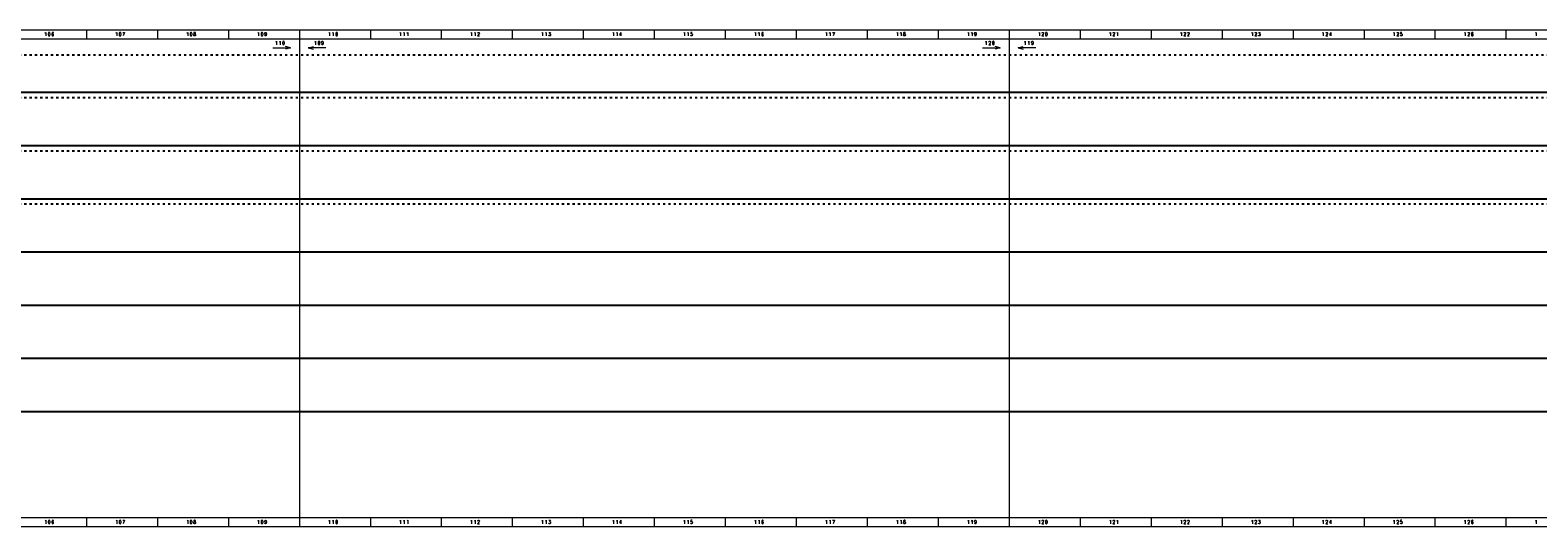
# Model space of a CAD drawing. Header units: millimetres. Extents: x 0 to 6803, y 0 to 280.
# Tile 9 of 11: x 4251 to 5101, y 0 to 280. Entities that reach past the tile are written whole.
import ezdxf
from ezdxf.enums import TextEntityAlignment as Align

# ---------------------------------------------------------------- set-up
doc = ezdxf.new("R2010")
doc.units = ezdxf.units.MM
doc.linetypes.add('ACAD_ISO03W100', pattern=[30, 12, -18])
doc.layers.add('!POMOCNICZE', color=8, linetype='Continuous', plot=False)
doc.layers.add('ramka', color=9, linetype='Continuous', lineweight=20)
doc.styles.add('ROMANS', font='romans.shx', dxfattribs={"width": 0.8})

msp = doc.modelspace()

# ---------------------------------------------------------------- linework, layer by layer
at = {"layer": '!POMOCNICZE', "linetype": 'ACAD_ISO03W100', "ltscale": 0.1}
for p, q in [((3, 266), (6803, 266)), ((3, 242), (6803, 242)), ((3, 212), (6803, 212)), ((3, 182), (6803, 182))]:
    msp.add_line(p, q, dxfattribs=at)
at = {"layer": '!POMOCNICZE'}
for p, q in [((3, 245), (6803, 245)), ((3, 215), (6803, 215)), ((3, 185), (6803, 185)), ((3, 155), (6803, 155)), ((3, 125), (6803, 125)), ((3, 95), (6803, 95)), ((3, 65), (6803, 65))]:
    msp.add_line(p, q, dxfattribs=at)
at = {"layer": 'ramka', "ltscale": 5}
for p, q in [((4403, 280), (4003, 280)), ((4403, 275), (4003, 275)), ((4283, 280), (4283, 275)), ((4283, 280), (4283, 280)), ((4323, 280), (4323, 280)), ((4323, 280), (4323, 275)), ((4363, 280), (4363, 280)), ((4363, 280), (4363, 275)), ((4403, 280), (4403, 275)), ((4403, 280), (4403, 280)), ((4803, 280), (4403, 280)), ((4403, 275), (4403, 5)), ((4803, 275), (4403, 275)), ((4443, 280), (4443, 275)), ((4443, 280), (4443, 280)), ((4483, 280), (4483, 280)), ((4483, 280), (4483, 275)), ((4523, 280), (4523, 280)), ((4523, 280), (4523, 275)), ((4563, 280), (4563, 280)), ((4563, 280), (4563, 275)), ((4603, 280), (4603, 275)), ((4603, 280), (4603, 280)), ((4643, 280), (4643, 275)), ((4643, 280), (4643, 280)), ((4683, 280), (4683, 275)), ((4683, 280), (4683, 280)), ((4723, 280), (4723, 280)), ((4723, 280), (4723, 275)), ((4763, 280), (4763, 280)), ((4763, 280), (4763, 275)), ((4803, 280), (4803, 280)), ((4803, 280), (4803, 275)), ((5203, 280), (4803, 280)), ((4803, 275), (4803, 5)), ((5203, 275), (4803, 275)), ((4843, 280), (4843, 275)), ((4843, 280), (4843, 280)), ((4883, 280), (4883, 280)), ((4883, 280), (4883, 275)), ((4923, 280), (4923, 280)), ((4923, 280), (4923, 275)), ((4963, 280), (4963, 280)), ((4963, 280), (4963, 275)), ((5003, 280), (5003, 275)), ((5003, 280), (5003, 280)), ((5043, 280), (5043, 275)), ((5043, 280), (5043, 280)), ((5083, 280), (5083, 275)), ((5083, 280), (5083, 280)), ((4403, 5), (4003, 5)), ((4283, 5), (4283, 0)), ((4283, 5), (4283, 5)), ((4323, 5), (4323, 0)), ((4323, 5), (4323, 5)), ((4363, 5), (4363, 0)), ((4363, 5), (4363, 5)), ((4403, 5), (4403, 0)), ((4403, 5), (4403, 5)), ((4803, 5), (4403, 5)), ((4443, 5), (4443, 0)), ((4443, 5), (4443, 5)), ((4483, 5), (4483, 0)), ((4483, 5), (4483, 5)), ((4523, 5), (4523, 0)), ((4523, 5), (4523, 5)), ((4563, 5), (4563, 0)), ((4563, 5), (4563, 5)), ((4603, 5), (4603, 0)), ((4603, 5), (4603, 5)), ((4643, 5), (4643, 0)), ((4643, 5), (4643, 5)), ((4683, 5), (4683, 0)), ((4683, 5), (4683, 5)), ((4723, 5), (4723, 0)), ((4723, 5), (4723, 5)), ((4763, 5), (4763, 0)), ((4763, 5), (4763, 5)), ((4803, 5), (4803, 0)), ((4803, 5), (4803, 5)), ((5203, 5), (4803, 5)), ((4843, 5), (4843, 0)), ((4843, 5), (4843, 5)), ((4883, 5), (4883, 0)), ((4883, 5), (4883, 5)), ((4923, 5), (4923, 0)), ((4923, 5), (4923, 5)), ((4963, 5), (4963, 0)), ((4963, 5), (4963, 5)), ((5003, 5), (5003, 0)), ((5003, 5), (5003, 5)), ((5043, 5), (5043, 0)), ((5043, 5), (5043, 5)), ((5083, 5), (5083, 0)), ((5083, 5), (5083, 5)), ((4403, 0), (4003, 0)), ((4803, 0), (4403, 0)), ((5203, 0), (4803, 0))]:
    msp.add_line(p, q, dxfattribs=at)
at = {"layer": 'ramka'}
for p, q in [((4388, 270), (4398, 270)), ((4398, 270), (4395.1, 270.78)), ((4398, 270), (4395.1, 269.22)), ((4408, 270), (4410.9, 270.78)), ((4408, 270), (4410.9, 269.22)), ((4418, 270), (4408, 270)), ((4788, 270), (4798, 270)), ((4798, 270), (4795.1, 270.78)), ((4798, 270), (4795.1, 269.22)), ((4808, 270), (4810.9, 270.78)), ((4808, 270), (4810.9, 269.22)), ((4818, 270), (4808, 270))]:
    msp.add_line(p, q, dxfattribs=at)

# ---------------------------------------------------------------- texts
at = {"layer": 'ramka', "style": 'ROMANS', "width": 0.8}
for s, p in [('1', (4259.99, 276.72)), ('0', (4262, 276.72)), ('6', (4264, 276.72)), ('1', (4299.99, 276.72)), ('0', (4302, 276.72)), ('7', (4304, 276.72)), ('1', (4339.99, 276.72)), ('0', (4342, 276.72)), ('8', (4344, 276.72)), ('1', (4379.99, 276.72)), ('0', (4382, 276.72)), ('9', (4384, 276.72)), ('1', (4390.06, 271.72)), ('1', (4392.07, 271.72)), ('0', (4394.07, 271.72)), ('1', (4412.04, 271.72)), ('0', (4414.04, 271.72)), ('9', (4416.01, 271.72)), ('1', (4419.99, 276.72)), ('1', (4422, 276.72)), ('0', (4424, 276.72)), ('1', (4459.99, 276.72)), ('1', (4462, 276.72)), ('1', (4464, 276.72)), ('1', (4499.99, 276.72)), ('1', (4502, 276.72)), ('2', (4504, 276.72)), ('1', (4539.99, 276.72)), ('1', (4542, 276.72)), ('3', (4544, 276.72)), ('1', (4579.99, 276.72)), ('1', (4582, 276.72)), ('4', (4584, 276.72)), ('1', (4619.99, 276.72)), ('1', (4622, 276.72)), ('5', (4624, 276.72)), ('1', (4659.99, 276.72)), ('1', (4662, 276.72)), ('6', (4664, 276.72)), ('1', (4699.99, 276.72)), ('1', (4702, 276.72)), ('7', (4704, 276.72)), ('1', (4739.99, 276.72)), ('1', (4742, 276.72)), ('8', (4744, 276.72)), ('1', (4779.99, 276.72)), ('1', (4782, 276.72)), ('9', (4784, 276.72)), ('1', (4790.06, 271.72)), ('2', (4792.07, 271.72)), ('0', (4794.07, 271.72)), ('1', (4812.04, 271.72)), ('1', (4814.04, 271.72)), ('9', (4816.15, 271.72)), ('1', (4819.99, 276.72)), ('2', (4822, 276.72)), ('0', (4824, 276.72)), ('1', (4859.99, 276.72)), ('2', (4862, 276.72)), ('1', (4864, 276.72)), ('1', (4899.99, 276.72)), ('2', (4902, 276.72)), ('2', (4904, 276.72)), ('1', (4939.99, 276.72)), ('2', (4942, 276.72)), ('3', (4944, 276.72)), ('1', (4979.99, 276.72)), ('2', (4982, 276.72)), ('4', (4984, 276.72)), ('1', (5019.99, 276.72)), ('2', (5022, 276.72)), ('5', (5024, 276.72)), ('1', (5059.99, 276.72)), ('2', (5062, 276.72)), ('6', (5064, 276.72)), ('1', (5099.99, 276.72)), ('1', (4259.99, 1.72)), ('0', (4262, 1.72)), ('6', (4264, 1.72)), ('1', (4299.99, 1.72)), ('0', (4302, 1.72)), ('7', (4304, 1.72)), ('1', (4339.99, 1.72)), ('0', (4342, 1.72)), ('8', (4344, 1.72)), ('1', (4379.99, 1.72)), ('0', (4382, 1.72)), ('9', (4384, 1.72)), ('1', (4419.99, 1.72)), ('1', (4422, 1.72)), ('0', (4424, 1.72)), ('1', (4459.99, 1.72)), ('1', (4462, 1.72)), ('1', (4464, 1.72)), ('1', (4499.99, 1.72)), ('1', (4502, 1.72)), ('2', (4504, 1.72)), ('1', (4539.99, 1.72)), ('1', (4542, 1.72)), ('3', (4544, 1.72)), ('1', (4579.99, 1.72)), ('1', (4582, 1.72)), ('4', (4584, 1.72)), ('1', (4619.99, 1.72)), ('1', (4622, 1.72)), ('5', (4624, 1.72)), ('1', (4659.99, 1.72)), ('1', (4662, 1.72)), ('6', (4664, 1.72)), ('1', (4699.99, 1.72)), ('1', (4702, 1.72)), ('7', (4704, 1.72)), ('1', (4739.99, 1.72)), ('1', (4742, 1.72)), ('8', (4744, 1.72)), ('1', (4779.99, 1.72)), ('1', (4782, 1.72)), ('9', (4784, 1.72)), ('1', (4819.99, 1.72)), ('2', (4822, 1.72)), ('0', (4824, 1.72)), ('1', (4859.99, 1.72)), ('2', (4862, 1.72)), ('1', (4864, 1.72)), ('1', (4899.99, 1.72)), ('2', (4902, 1.72)), ('2', (4904, 1.72)), ('1', (4939.99, 1.72)), ('2', (4942, 1.72)), ('3', (4944, 1.72)), ('1', (4979.99, 1.72)), ('2', (4982, 1.72)), ('4', (4984, 1.72)), ('1', (5019.99, 1.72)), ('2', (5022, 1.72)), ('5', (5024, 1.72)), ('1', (5059.99, 1.72)), ('2', (5062, 1.72)), ('6', (5064, 1.72)), ('1', (5099.99, 1.72))]:
    msp.add_text(s, height=2, dxfattribs=at).set_placement(p, align=Align.CENTER)

doc.saveas('drawing.dxf')
